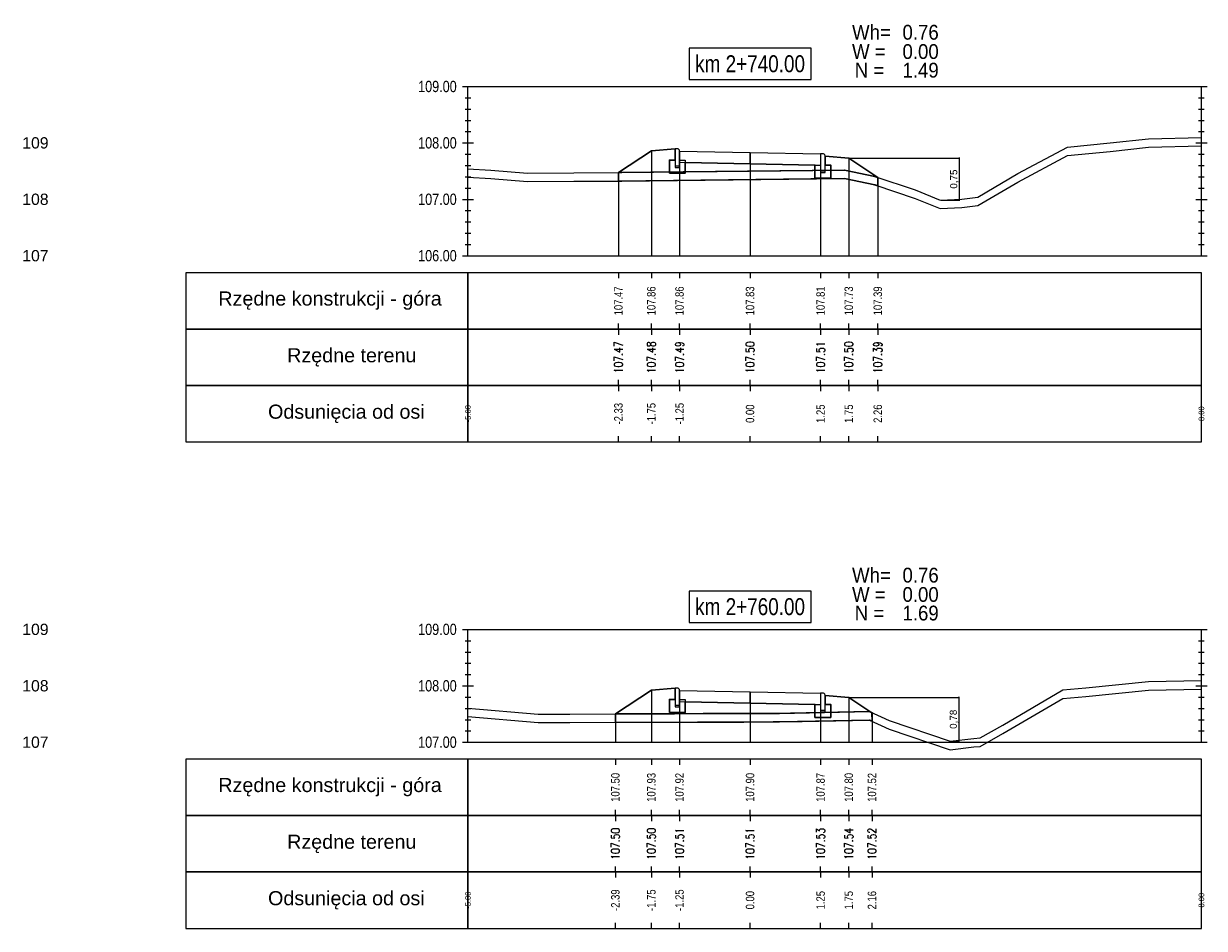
# Model space of a CAD drawing. Extents: x 7537626 to 7538805, y 5722894 to 5725486.
# Tile 46 of 105: x 7538300 to 7538321, y 5725395 to 5725411. Entities that reach past the tile are written whole.
import ezdxf

# ---------------------------------------------------------------- set-up
doc = ezdxf.new("R2010")
doc.units = 0
doc.header["$PDMODE"] = 35
doc.header["$PDSIZE"] = 0.3
for name, color, linetype in [('C-DROGI-PROFILE', 7, 'Continuous'), ('C-DROGI-PROFILE-ETYKIETY', 7, 'Continuous'), ('C-DROGI-PRZEKROJE-ETYKIETY', 7, 'Continuous'), ('C-POPRZECZKA-przekrój', 2, 'Continuous'), ('C-POPRZECZKA-widok', 1, 'Continuous')]:
    doc.layers.add(name, color=color, linetype=linetype)
for name, color, linetype, true_color in [('C-humus', 7, 'Continuous', 0x003df5), ('C-Teren', 7, 'Continuous', 0x008521), ('poprzeczki', 7, 'Continuous', 0x0000d6)]:
    doc.layers.add(name, color=color, linetype=linetype, true_color=true_color)
doc.layers.add('D-1.pow. hum.', color=7, linetype='Continuous', lineweight=30, plot=False)
doc.layers.add('D-3.nasyp', color=4, linetype='Continuous', lineweight=30, plot=False)
doc.layers.add('D-roboty-ziemne-opis', color=2, linetype='Continuous', lineweight=30)
doc.styles.add('2mm08', font='arial.ttf', dxfattribs={"width": 0.8})
doc.styles.add('opis_50', font='arial.ttf', dxfattribs={"height": 0.125})
doc.styles.get("Standard").update_dxf_attribs({"font": 'arial.ttf'})
doc.dimstyles.new('OPIS_50', dxfattribs={"dimscale": 0.5, "dimtxt": 0.125, "dimasz": 0.25, "dimexe": 0.1, "dimexo": 0.15, "dimgap": 0.1, "dimtad": 1, "dimzin": 0, "dimtxsty": 'opis_50', "dimblk": 'ARCHTICK', "dimcen": 0.15, "dimdle": 0.1, "dimaunit": 2, "dimadec": 4, "dimazin": 0, "dimtfac": 1, "dimtmove": 0, "dimatfit": 3, "dimfxl": 1, "dimarcsym": 0})

# ---------------------------------------------------------------- blocks, each defined once
blk = doc.blocks.new('_ArchTick')
at = {"color": 0, "linetype": 'ByBlock', "const_width": 0.15}
blk.add_lwpolyline([(-0.5, -0.5), (0.5, 0.5)], dxfattribs=at)
blk = doc.blocks.new('*D133')
at = {"layer": 'Defpoints', "color": 0, "transparency": 16777216}
for p in [(7538314.328, 5725409.072), (7538315.949, 5725408.324), (7538316.284, 5725408.324)]:
    blk.add_point(p, dxfattribs=at)
at = {"layer": 'poprzeczki', "color": 0, "lineweight": -2, "transparency": 16777216}
for p, q in [((7538314.343, 5725409.072), (7538316.294, 5725409.072)), ((7538316.284, 5725409.082), (7538316.284, 5725408.314)), ((7538315.964, 5725408.324), (7538316.294, 5725408.324))]:
    blk.add_line(p, q, dxfattribs=at)
at = {"layer": 'poprzeczki', "color": 0, "lineweight": -2, "transparency": 16777216, "xscale": 0.025, "yscale": 0.025, "zscale": 0.025}
for p, rotation in [((7538316.284, 5725409.072), 90), ((7538316.284, 5725408.324), 270)]:
    blk.add_blockref('_ArchTick', p, dxfattribs=dict(at, rotation=rotation))
at = {"layer": 'poprzeczki', "color": 0, "transparency": 16777216, "insert": (7538316.198, 5725408.698), "char_height": 0.125, "attachment_point": 5, "rotation": 90, "style": 'opis_50'}
blk.add_mtext('0,75', dxfattribs=at)
blk = doc.blocks.new('*D134')
at = {"layer": 'Defpoints', "color": 0, "transparency": 16777216}
for p in [(7538314.328, 5725399.51), (7538316.123, 5725398.732), (7538316.277, 5725398.732)]:
    blk.add_point(p, dxfattribs=at)
at = {"layer": 'poprzeczki', "color": 0, "lineweight": -2, "transparency": 16777216}
for p, q in [((7538314.343, 5725399.51), (7538316.287, 5725399.51)), ((7538316.277, 5725399.52), (7538316.277, 5725398.722)), ((7538316.138, 5725398.732), (7538316.287, 5725398.732))]:
    blk.add_line(p, q, dxfattribs=at)
at = {"layer": 'poprzeczki', "color": 0, "lineweight": -2, "transparency": 16777216, "xscale": 0.025, "yscale": 0.025, "zscale": 0.025}
for p, rotation in [((7538316.277, 5725399.51), 90), ((7538316.277, 5725398.732), 270)]:
    blk.add_blockref('_ArchTick', p, dxfattribs=dict(at, rotation=rotation))
at = {"layer": 'poprzeczki', "color": 0, "transparency": 16777216, "insert": (7538316.192, 5725399.121), "char_height": 0.125, "attachment_point": 5, "rotation": 90, "style": 'opis_50'}
blk.add_mtext('0,78', dxfattribs=at)

msp = doc.modelspace()

# ---------------------------------------------------------------- linework, layer by layer
at = {"layer": 'C-DROGI-PROFILE', "color": 7, "linetype": 'Continuous', "lineweight": -3}
for p, q in [((7538310.245, 5725407.039), (7538310.245, 5725406.939)), ((7538310.828, 5725407.039), (7538310.828, 5725406.939)), ((7538311.328, 5725407.039), (7538311.328, 5725406.939)), ((7538312.578, 5725407.039), (7538312.578, 5725406.939)), ((7538313.828, 5725407.039), (7538313.828, 5725406.939)), ((7538314.328, 5725407.039), (7538314.328, 5725406.939)), ((7538314.842, 5725407.039), (7538314.842, 5725406.939)), ((7538310.245, 5725406.039), (7538310.245, 5725406.139)), ((7538310.828, 5725406.039), (7538310.828, 5725406.139)), ((7538311.328, 5725406.039), (7538311.328, 5725406.139)), ((7538312.578, 5725406.039), (7538312.578, 5725406.139)), ((7538313.828, 5725406.039), (7538313.828, 5725406.139)), ((7538314.328, 5725406.039), (7538314.328, 5725406.139)), ((7538314.842, 5725406.039), (7538314.842, 5725406.139)), ((7538310.245, 5725406.039), (7538310.245, 5725405.939)), ((7538310.828, 5725406.039), (7538310.828, 5725405.939)), ((7538311.328, 5725406.039), (7538311.328, 5725405.939)), ((7538312.578, 5725406.039), (7538312.578, 5725405.939)), ((7538313.828, 5725406.039), (7538313.828, 5725405.939)), ((7538314.328, 5725406.039), (7538314.328, 5725405.939)), ((7538314.842, 5725406.039), (7538314.842, 5725405.939)), ((7538310.245, 5725405.039), (7538310.245, 5725405.139)), ((7538310.245, 5725405.039), (7538310.245, 5725404.939)), ((7538310.828, 5725405.039), (7538310.828, 5725405.139)), ((7538310.828, 5725405.039), (7538310.828, 5725404.939)), ((7538311.328, 5725405.039), (7538311.328, 5725405.139)), ((7538311.328, 5725405.039), (7538311.328, 5725404.939)), ((7538312.578, 5725405.039), (7538312.578, 5725405.139)), ((7538312.578, 5725405.039), (7538312.578, 5725404.939)), ((7538313.828, 5725405.039), (7538313.828, 5725405.139)), ((7538313.828, 5725405.039), (7538313.828, 5725404.939)), ((7538314.328, 5725405.039), (7538314.328, 5725405.139)), ((7538314.328, 5725405.039), (7538314.328, 5725404.939)), ((7538314.842, 5725405.039), (7538314.842, 5725405.139)), ((7538314.842, 5725405.039), (7538314.842, 5725404.939)), ((7538310.245, 5725404.039), (7538310.245, 5725404.139)), ((7538310.828, 5725404.039), (7538310.828, 5725404.139)), ((7538311.328, 5725404.039), (7538311.328, 5725404.139)), ((7538312.578, 5725404.039), (7538312.578, 5725404.139)), ((7538313.828, 5725404.039), (7538313.828, 5725404.139)), ((7538314.328, 5725404.039), (7538314.328, 5725404.139)), ((7538314.842, 5725404.039), (7538314.842, 5725404.139)), ((7538310.191, 5725398.414), (7538310.191, 5725398.314)), ((7538310.828, 5725398.414), (7538310.828, 5725398.314)), ((7538311.328, 5725398.414), (7538311.328, 5725398.314)), ((7538312.578, 5725398.414), (7538312.578, 5725398.314)), ((7538313.828, 5725398.414), (7538313.828, 5725398.314)), ((7538314.328, 5725398.414), (7538314.328, 5725398.314)), ((7538314.739, 5725398.414), (7538314.739, 5725398.314)), ((7538310.191, 5725397.414), (7538310.191, 5725397.514)), ((7538310.828, 5725397.414), (7538310.828, 5725397.514)), ((7538311.328, 5725397.414), (7538311.328, 5725397.514)), ((7538312.578, 5725397.414), (7538312.578, 5725397.514)), ((7538313.828, 5725397.414), (7538313.828, 5725397.514)), ((7538314.328, 5725397.414), (7538314.328, 5725397.514)), ((7538314.739, 5725397.414), (7538314.739, 5725397.514)), ((7538310.191, 5725397.414), (7538310.191, 5725397.314)), ((7538310.828, 5725397.414), (7538310.828, 5725397.314)), ((7538311.328, 5725397.414), (7538311.328, 5725397.314)), ((7538312.578, 5725397.414), (7538312.578, 5725397.314)), ((7538313.828, 5725397.414), (7538313.828, 5725397.314)), ((7538314.328, 5725397.414), (7538314.328, 5725397.314)), ((7538314.739, 5725397.414), (7538314.739, 5725397.314)), ((7538310.191, 5725396.414), (7538310.191, 5725396.514)), ((7538310.828, 5725396.414), (7538310.828, 5725396.514)), ((7538311.328, 5725396.414), (7538311.328, 5725396.514)), ((7538312.578, 5725396.414), (7538312.578, 5725396.514)), ((7538313.828, 5725396.414), (7538313.828, 5725396.514)), ((7538314.328, 5725396.414), (7538314.328, 5725396.514)), ((7538314.739, 5725396.414), (7538314.739, 5725396.514)), ((7538310.191, 5725396.414), (7538310.191, 5725396.314)), ((7538310.828, 5725396.414), (7538310.828, 5725396.314)), ((7538311.328, 5725396.414), (7538311.328, 5725396.314)), ((7538312.578, 5725396.414), (7538312.578, 5725396.314)), ((7538313.828, 5725396.414), (7538313.828, 5725396.314)), ((7538314.328, 5725396.414), (7538314.328, 5725396.314)), ((7538314.739, 5725396.414), (7538314.739, 5725396.314)), ((7538310.191, 5725395.414), (7538310.191, 5725395.514)), ((7538310.828, 5725395.414), (7538310.828, 5725395.514)), ((7538311.328, 5725395.414), (7538311.328, 5725395.514)), ((7538312.578, 5725395.414), (7538312.578, 5725395.514)), ((7538313.828, 5725395.414), (7538313.828, 5725395.514)), ((7538314.328, 5725395.414), (7538314.328, 5725395.514)), ((7538314.739, 5725395.414), (7538314.739, 5725395.514))]:
    msp.add_line(p, q, dxfattribs=at)
at = {"layer": 'C-DROGI-PROFILE', "color": 1, "linetype": 'Continuous', "lineweight": -3}
for points in [[(7538307.578, 5725406.039), (7538307.578, 5725407.039), (7538302.578, 5725407.039), (7538302.578, 5725406.039)], [(7538307.578, 5725406.039), (7538320.578, 5725406.039), (7538320.578, 5725407.039), (7538307.578, 5725407.039)], [(7538307.578, 5725405.039), (7538307.578, 5725406.039), (7538302.578, 5725406.039), (7538302.578, 5725405.039)], [(7538307.578, 5725405.039), (7538320.578, 5725405.039), (7538320.578, 5725406.039), (7538307.578, 5725406.039)], [(7538307.578, 5725404.039), (7538307.578, 5725405.039), (7538302.578, 5725405.039), (7538302.578, 5725404.039)], [(7538307.578, 5725404.039), (7538320.578, 5725404.039), (7538320.578, 5725405.039), (7538307.578, 5725405.039)], [(7538307.578, 5725397.414), (7538307.578, 5725398.414), (7538302.578, 5725398.414), (7538302.578, 5725397.414)], [(7538307.578, 5725397.414), (7538320.578, 5725397.414), (7538320.578, 5725398.414), (7538307.578, 5725398.414)], [(7538307.578, 5725396.414), (7538307.578, 5725397.414), (7538302.578, 5725397.414), (7538302.578, 5725396.414)], [(7538307.578, 5725396.414), (7538320.578, 5725396.414), (7538320.578, 5725397.414), (7538307.578, 5725397.414)], [(7538307.578, 5725395.414), (7538307.578, 5725396.414), (7538302.578, 5725396.414), (7538302.578, 5725395.414)], [(7538307.578, 5725395.414), (7538320.578, 5725395.414), (7538320.578, 5725396.414), (7538307.578, 5725396.414)]]:
    msp.add_3dface(points, dxfattribs=at)
at = {"layer": 'C-DROGI-PRZEKROJE-ETYKIETY', "color": 1, "linetype": 'Continuous', "lineweight": -3}
for p, q in [((7538310.828, 5725409.202), (7538310.828, 5725407.339)), ((7538311.328, 5725409.196), (7538311.328, 5725407.339)), ((7538312.578, 5725409.171), (7538312.578, 5725407.339)), ((7538313.828, 5725409.146), (7538313.828, 5725407.339)), ((7538314.328, 5725409.072), (7538314.328, 5725407.339)), ((7538310.245, 5725408.813), (7538310.245, 5725407.339)), ((7538314.842, 5725408.729), (7538314.842, 5725407.339)), ((7538310.828, 5725399.64), (7538310.828, 5725398.714)), ((7538311.328, 5725399.634), (7538311.328, 5725398.714)), ((7538312.578, 5725399.609), (7538312.578, 5725398.714)), ((7538313.828, 5725399.584), (7538313.828, 5725398.714)), ((7538314.328, 5725399.51), (7538314.328, 5725398.714)), ((7538310.191, 5725399.216), (7538310.191, 5725398.714)), ((7538314.739, 5725399.236), (7538314.739, 5725398.714))]:
    msp.add_line(p, q, dxfattribs=at)
at = {"layer": 'C-humus'}
for p, q in [((7538318.959, 5725409.189), (7538319.64, 5725409.264)), ((7538319.64, 5725409.264), (7538320.578, 5725409.285)), ((7538317.325, 5725408.646), (7538318.204, 5725409.114)), ((7538318.204, 5725409.114), (7538318.959, 5725409.189)), ((7538307.578, 5725408.731), (7538307.985, 5725408.709)), ((7538307.985, 5725408.709), (7538308.633, 5725408.653)), ((7538308.633, 5725408.653), (7538309.456, 5725408.662)), ((7538309.456, 5725408.662), (7538310.303, 5725408.664)), ((7538310.303, 5725408.664), (7538314.253, 5725408.708)), ((7538314.253, 5725408.708), (7538314.791, 5725408.597)), ((7538314.791, 5725408.597), (7538315.502, 5725408.356)), ((7538316.612, 5725408.228), (7538317.325, 5725408.646)), ((7538315.502, 5725408.356), (7538315.949, 5725408.174)), ((7538315.949, 5725408.174), (7538316.331, 5725408.194)), ((7538316.331, 5725408.194), (7538316.612, 5725408.228)), ((7538318.53, 5725399.528), (7538319.637, 5725399.639)), ((7538319.637, 5725399.639), (7538320.578, 5725399.657)), ((7538317.056, 5725398.868), (7538318.12, 5725399.491)), ((7538318.12, 5725399.491), (7538318.53, 5725399.528)), ((7538307.578, 5725399.17), (7538308.823, 5725399.063)), ((7538308.823, 5725399.063), (7538308.853, 5725399.063)), ((7538308.853, 5725399.063), (7538309.383, 5725399.064)), ((7538309.383, 5725399.064), (7538313.099, 5725399.074)), ((7538313.099, 5725399.074), (7538314.693, 5725399.107)), ((7538314.693, 5725399.107), (7538315.043, 5725398.947)), ((7538315.043, 5725398.947), (7538316.123, 5725398.582)), ((7538316.658, 5725398.641), (7538317.056, 5725398.868)), ((7538316.123, 5725398.582), (7538316.544, 5725398.633)), ((7538316.544, 5725398.633), (7538316.658, 5725398.641))]:
    msp.add_line(p, q, dxfattribs=at)
at = {"layer": 'C-POPRZECZKA-przekrój', "color": 2, "linetype": 'Continuous', "lineweight": -3}
for p, q in [((7538310.828, 5725409.202), (7538311.248, 5725409.236)), ((7538311.288, 5725409.236), (7538311.248, 5725409.236)), ((7538311.248, 5725409.236), (7538311.248, 5725408.906)), ((7538311.293, 5725409.235), (7538311.288, 5725409.236)), ((7538311.302, 5725409.233), (7538311.293, 5725409.235)), ((7538311.31, 5725409.229), (7538311.302, 5725409.233)), ((7538311.316, 5725409.224), (7538311.31, 5725409.229)), ((7538311.32, 5725409.219), (7538311.316, 5725409.224)), ((7538311.325, 5725409.211), (7538311.32, 5725409.219)), ((7538311.327, 5725409.203), (7538311.325, 5725409.211)), ((7538310.245, 5725408.813), (7538310.828, 5725409.202)), ((7538311.148, 5725408.806), (7538311.148, 5725409.036)), ((7538311.148, 5725409.036), (7538311.248, 5725409.036)), ((7538311.248, 5725409.036), (7538311.248, 5725408.936)), ((7538311.328, 5725409.196), (7538311.327, 5725409.203)), ((7538311.328, 5725409.196), (7538312.578, 5725409.171)), ((7538311.328, 5725409.196), (7538311.329, 5725408.996)), ((7538311.328, 5725408.906), (7538311.328, 5725409.196)), ((7538311.328, 5725409.196), (7538311.328, 5725409.036)), ((7538311.328, 5725409.036), (7538311.428, 5725409.036)), ((7538311.329, 5725408.996), (7538312.578, 5725408.971)), ((7538311.428, 5725409.036), (7538311.428, 5725408.806)), ((7538312.578, 5725408.971), (7538312.578, 5725409.171)), ((7538312.578, 5725409.171), (7538313.828, 5725409.146)), ((7538313.828, 5725409.146), (7538313.827, 5725408.946)), ((7538313.868, 5725409.146), (7538313.828, 5725409.146)), ((7538313.828, 5725409.146), (7538313.828, 5725408.816)), ((7538313.873, 5725409.145), (7538313.868, 5725409.146)), ((7538313.882, 5725409.143), (7538313.873, 5725409.145)), ((7538313.89, 5725409.139), (7538313.882, 5725409.143)), ((7538313.896, 5725409.134), (7538313.89, 5725409.139)), ((7538313.9, 5725409.129), (7538313.896, 5725409.134)), ((7538313.905, 5725409.121), (7538313.9, 5725409.129)), ((7538313.907, 5725409.113), (7538313.905, 5725409.121)), ((7538313.908, 5725409.106), (7538313.907, 5725409.113)), ((7538313.908, 5725408.816), (7538313.908, 5725409.106)), ((7538313.908, 5725409.106), (7538313.908, 5725408.946)), ((7538313.908, 5725409.106), (7538314.328, 5725409.072)), ((7538314.328, 5725409.072), (7538314.842, 5725408.729)), ((7538311.428, 5725408.806), (7538311.148, 5725408.806)), ((7538311.248, 5725408.936), (7538311.328, 5725408.936)), ((7538311.248, 5725408.906), (7538311.328, 5725408.906)), ((7538312.578, 5725408.971), (7538313.827, 5725408.946)), ((7538313.728, 5725408.716), (7538313.728, 5725408.946)), ((7538313.728, 5725408.946), (7538313.828, 5725408.946)), ((7538313.828, 5725408.946), (7538313.828, 5725408.846)), ((7538313.828, 5725408.846), (7538313.908, 5725408.846)), ((7538313.828, 5725408.816), (7538313.908, 5725408.816)), ((7538313.908, 5725408.946), (7538314.008, 5725408.946)), ((7538314.008, 5725408.946), (7538314.008, 5725408.716)), ((7538314.008, 5725408.716), (7538313.728, 5725408.716)), ((7538310.191, 5725399.216), (7538310.828, 5725399.64)), ((7538310.828, 5725399.64), (7538311.248, 5725399.674)), ((7538311.288, 5725399.674), (7538311.248, 5725399.674)), ((7538311.248, 5725399.674), (7538311.248, 5725399.344)), ((7538311.293, 5725399.674), (7538311.288, 5725399.674)), ((7538311.302, 5725399.672), (7538311.293, 5725399.674)), ((7538311.31, 5725399.667), (7538311.302, 5725399.672)), ((7538311.316, 5725399.662), (7538311.31, 5725399.667)), ((7538311.32, 5725399.657), (7538311.316, 5725399.662)), ((7538311.325, 5725399.65), (7538311.32, 5725399.657)), ((7538311.327, 5725399.641), (7538311.325, 5725399.65)), ((7538311.328, 5725399.634), (7538311.327, 5725399.641)), ((7538311.328, 5725399.634), (7538312.578, 5725399.609)), ((7538311.328, 5725399.634), (7538311.329, 5725399.434)), ((7538311.328, 5725399.344), (7538311.328, 5725399.634)), ((7538311.328, 5725399.634), (7538311.328, 5725399.474)), ((7538312.578, 5725399.409), (7538312.578, 5725399.609)), ((7538312.578, 5725399.609), (7538313.828, 5725399.584)), ((7538313.828, 5725399.584), (7538313.827, 5725399.384)), ((7538313.868, 5725399.584), (7538313.828, 5725399.584)), ((7538313.828, 5725399.584), (7538313.828, 5725399.254)), ((7538313.873, 5725399.584), (7538313.868, 5725399.584)), ((7538313.882, 5725399.582), (7538313.873, 5725399.584)), ((7538313.89, 5725399.577), (7538313.882, 5725399.582)), ((7538311.148, 5725399.244), (7538311.148, 5725399.474)), ((7538311.148, 5725399.474), (7538311.248, 5725399.474)), ((7538311.248, 5725399.474), (7538311.248, 5725399.374)), ((7538311.248, 5725399.374), (7538311.328, 5725399.374)), ((7538311.328, 5725399.474), (7538311.428, 5725399.474)), ((7538311.329, 5725399.434), (7538312.578, 5725399.409)), ((7538311.428, 5725399.474), (7538311.428, 5725399.244)), ((7538312.578, 5725399.409), (7538313.827, 5725399.384)), ((7538313.728, 5725399.154), (7538313.728, 5725399.384)), ((7538313.728, 5725399.384), (7538313.828, 5725399.384)), ((7538313.828, 5725399.384), (7538313.828, 5725399.284)), ((7538313.896, 5725399.572), (7538313.89, 5725399.577)), ((7538313.9, 5725399.567), (7538313.896, 5725399.572)), ((7538313.905, 5725399.56), (7538313.9, 5725399.567)), ((7538313.907, 5725399.551), (7538313.905, 5725399.56)), ((7538313.908, 5725399.544), (7538313.907, 5725399.551)), ((7538313.908, 5725399.254), (7538313.908, 5725399.544)), ((7538313.908, 5725399.544), (7538313.908, 5725399.384)), ((7538313.908, 5725399.544), (7538314.328, 5725399.51)), ((7538313.908, 5725399.384), (7538314.008, 5725399.384)), ((7538314.008, 5725399.384), (7538314.008, 5725399.154)), ((7538314.328, 5725399.51), (7538314.739, 5725399.236)), ((7538311.428, 5725399.244), (7538311.148, 5725399.244)), ((7538311.248, 5725399.344), (7538311.328, 5725399.344)), ((7538313.828, 5725399.284), (7538313.908, 5725399.284)), ((7538313.828, 5725399.254), (7538313.908, 5725399.254)), ((7538314.008, 5725399.154), (7538313.728, 5725399.154))]:
    msp.add_line(p, q, dxfattribs=at)
at = {"layer": 'C-POPRZECZKA-widok', "color": 1, "linetype": 'Continuous', "lineweight": -3}
for p, q in [((7538307.478, 5725410.339), (7538320.678, 5725410.339)), ((7538307.578, 5725407.339), (7538307.578, 5725410.339)), ((7538320.578, 5725407.339), (7538320.578, 5725410.339)), ((7538307.528, 5725410.139), (7538307.628, 5725410.139)), ((7538320.528, 5725410.139), (7538320.628, 5725410.139)), ((7538307.528, 5725409.939), (7538307.628, 5725409.939)), ((7538320.528, 5725409.939), (7538320.628, 5725409.939)), ((7538307.528, 5725409.739), (7538307.628, 5725409.739)), ((7538320.528, 5725409.739), (7538320.628, 5725409.739)), ((7538307.528, 5725409.539), (7538307.628, 5725409.539)), ((7538320.528, 5725409.539), (7538320.628, 5725409.539)), ((7538307.478, 5725409.339), (7538307.678, 5725409.339)), ((7538307.528, 5725409.339), (7538307.628, 5725409.339)), ((7538320.478, 5725409.339), (7538320.678, 5725409.339)), ((7538320.528, 5725409.339), (7538320.628, 5725409.339)), ((7538307.528, 5725409.139), (7538307.628, 5725409.139)), ((7538320.528, 5725409.139), (7538320.628, 5725409.139)), ((7538307.528, 5725408.939), (7538307.628, 5725408.939)), ((7538320.528, 5725408.939), (7538320.628, 5725408.939)), ((7538307.528, 5725408.739), (7538307.628, 5725408.739)), ((7538320.528, 5725408.739), (7538320.628, 5725408.739)), ((7538307.528, 5725408.539), (7538307.628, 5725408.539)), ((7538320.528, 5725408.539), (7538320.628, 5725408.539)), ((7538307.478, 5725408.339), (7538307.678, 5725408.339)), ((7538307.528, 5725408.339), (7538307.628, 5725408.339)), ((7538320.478, 5725408.339), (7538320.678, 5725408.339)), ((7538320.528, 5725408.339), (7538320.628, 5725408.339)), ((7538307.528, 5725408.139), (7538307.628, 5725408.139)), ((7538320.528, 5725408.139), (7538320.628, 5725408.139)), ((7538307.528, 5725407.939), (7538307.628, 5725407.939)), ((7538320.528, 5725407.939), (7538320.628, 5725407.939)), ((7538307.528, 5725407.739), (7538307.628, 5725407.739)), ((7538307.528, 5725407.539), (7538307.628, 5725407.539)), ((7538320.528, 5725407.739), (7538320.628, 5725407.739)), ((7538320.528, 5725407.539), (7538320.628, 5725407.539)), ((7538307.478, 5725407.339), (7538320.678, 5725407.339)), ((7538307.478, 5725400.714), (7538320.678, 5725400.714)), ((7538307.578, 5725398.714), (7538307.578, 5725400.714)), ((7538320.578, 5725398.714), (7538320.578, 5725400.714)), ((7538307.528, 5725400.514), (7538307.628, 5725400.514)), ((7538320.528, 5725400.514), (7538320.628, 5725400.514)), ((7538307.528, 5725400.314), (7538307.628, 5725400.314)), ((7538320.528, 5725400.314), (7538320.628, 5725400.314)), ((7538307.528, 5725400.114), (7538307.628, 5725400.114)), ((7538320.528, 5725400.114), (7538320.628, 5725400.114)), ((7538307.528, 5725399.914), (7538307.628, 5725399.914)), ((7538320.528, 5725399.914), (7538320.628, 5725399.914)), ((7538307.478, 5725399.714), (7538307.678, 5725399.714)), ((7538307.528, 5725399.714), (7538307.628, 5725399.714)), ((7538320.478, 5725399.714), (7538320.678, 5725399.714)), ((7538320.528, 5725399.714), (7538320.628, 5725399.714)), ((7538307.528, 5725399.514), (7538307.628, 5725399.514)), ((7538320.528, 5725399.514), (7538320.628, 5725399.514)), ((7538307.528, 5725399.314), (7538307.628, 5725399.314)), ((7538320.528, 5725399.314), (7538320.628, 5725399.314)), ((7538307.528, 5725399.114), (7538307.628, 5725399.114)), ((7538320.528, 5725399.114), (7538320.628, 5725399.114)), ((7538307.528, 5725398.914), (7538307.628, 5725398.914)), ((7538320.528, 5725398.914), (7538320.628, 5725398.914)), ((7538307.478, 5725398.714), (7538320.678, 5725398.714))]:
    msp.add_line(p, q, dxfattribs=at)
at = {"layer": 'C-POPRZECZKA-widok', "color": 3, "linetype": 'Continuous', "lineweight": -3}
for points in [[(7538311.498, 5725410.464), (7538313.658, 5725410.464), (7538313.658, 5725411.02), (7538311.498, 5725411.02)], [(7538311.498, 5725400.839), (7538313.658, 5725400.839), (7538313.658, 5725401.395), (7538311.498, 5725401.395)]]:
    msp.add_3dface(points, dxfattribs=at)
at = {"layer": 'C-Teren'}
for p, q in [((7538318.959, 5725409.339), (7538319.64, 5725409.414)), ((7538319.64, 5725409.414), (7538320.578, 5725409.435)), ((7538317.325, 5725408.796), (7538318.204, 5725409.264)), ((7538318.204, 5725409.264), (7538318.959, 5725409.339)), ((7538307.578, 5725408.881), (7538307.985, 5725408.859)), ((7538307.985, 5725408.859), (7538308.633, 5725408.803)), ((7538308.633, 5725408.803), (7538309.456, 5725408.812)), ((7538309.456, 5725408.812), (7538310.303, 5725408.814)), ((7538310.303, 5725408.814), (7538314.253, 5725408.858)), ((7538314.253, 5725408.858), (7538314.791, 5725408.747)), ((7538316.612, 5725408.378), (7538317.325, 5725408.796)), ((7538314.791, 5725408.747), (7538315.502, 5725408.506)), ((7538315.502, 5725408.506), (7538315.949, 5725408.324)), ((7538316.331, 5725408.344), (7538316.612, 5725408.378)), ((7538315.949, 5725408.324), (7538316.331, 5725408.344)), ((7538318.53, 5725399.678), (7538319.637, 5725399.789)), ((7538319.637, 5725399.789), (7538320.578, 5725399.807)), ((7538317.056, 5725399.018), (7538318.12, 5725399.641)), ((7538318.12, 5725399.641), (7538318.53, 5725399.678)), ((7538307.578, 5725399.32), (7538308.823, 5725399.213)), ((7538308.823, 5725399.213), (7538308.853, 5725399.213)), ((7538308.853, 5725399.213), (7538309.383, 5725399.214)), ((7538309.383, 5725399.214), (7538313.099, 5725399.224)), ((7538313.099, 5725399.224), (7538314.693, 5725399.257)), ((7538314.693, 5725399.257), (7538315.043, 5725399.097)), ((7538315.043, 5725399.097), (7538316.123, 5725398.732)), ((7538316.658, 5725398.791), (7538317.056, 5725399.018)), ((7538316.123, 5725398.732), (7538316.544, 5725398.783)), ((7538316.544, 5725398.783), (7538316.658, 5725398.791))]:
    msp.add_line(p, q, dxfattribs=at)
at = {"layer": 'D-1.pow. hum.'}
for points in [[(7538310.245, 5725408.813), (7538310.245, 5725408.663), (7538314.253, 5725408.708), (7538314.791, 5725408.597), (7538314.842, 5725408.579), (7538314.842, 5725408.729), (7538314.791, 5725408.747), (7538314.253, 5725408.858), (7538310.245, 5725408.813)], [(7538310.191, 5725399.216), (7538310.192, 5725399.066), (7538313.099, 5725399.074), (7538314.693, 5725399.107), (7538314.739, 5725399.086), (7538314.739, 5725399.236), (7538314.693, 5725399.257), (7538313.295, 5725399.228), (7538310.191, 5725399.216)]]:
    msp.add_lwpolyline(points, dxfattribs=at)
at = {"layer": 'D-3.nasyp'}
for points in [[(7538311.148, 5725408.806), (7538311.148, 5725409.036), (7538311.248, 5725409.036), (7538311.248, 5725409.236), (7538310.828, 5725409.202), (7538310.245, 5725408.813), (7538310.245, 5725408.663), (7538313.657, 5725408.701), (7538314.253, 5725408.708), (7538314.791, 5725408.597), (7538314.842, 5725408.579), (7538314.842, 5725408.729), (7538314.328, 5725409.072), (7538313.908, 5725409.106), (7538313.908, 5725408.946), (7538314.008, 5725408.946), (7538314.008, 5725408.716), (7538313.728, 5725408.716), (7538313.728, 5725408.946), (7538311.428, 5725408.994), (7538311.428, 5725408.806), (7538311.148, 5725408.806)], [(7538311.148, 5725399.244), (7538311.148, 5725399.474), (7538311.248, 5725399.474), (7538311.248, 5725399.674), (7538310.828, 5725399.64), (7538310.191, 5725399.216), (7538310.191, 5725399.066), (7538312.467, 5725399.072), (7538313.502, 5725399.082), (7538314.693, 5725399.107), (7538314.739, 5725399.087), (7538314.737, 5725399.236), (7538314.328, 5725399.51), (7538313.908, 5725399.544), (7538313.908, 5725399.384), (7538314.008, 5725399.384), (7538314.008, 5725399.154), (7538313.728, 5725399.154), (7538313.728, 5725399.386), (7538311.428, 5725399.432), (7538311.428, 5725399.244), (7538311.148, 5725399.244)]]:
    msp.add_lwpolyline(points, dxfattribs=at)

# ---------------------------------------------------------------- texts
at = {"layer": 'C-DROGI-PROFILE', "color": 2}
for s, p in [('Rzędne konstrukcji - góra', (7538303.153, 5725406.456)), ('Rzędne terenu', (7538304.373, 5725405.45)), ('Odsunięcia od osi', (7538304.034, 5725404.45)), ('Rzędne konstrukcji - góra', (7538303.153, 5725397.831)), ('Rzędne terenu', (7538304.373, 5725396.825)), ('Odsunięcia od osi', (7538304.034, 5725395.825))]:
    msp.add_text(s, height=0.25, dxfattribs=at).set_placement(p)
at = {"layer": 'C-DROGI-PROFILE-ETYKIETY', "color": 1, "linetype": 'Continuous', "lineweight": -3, "char_height": 0.15, "attachment_point": 5, "rotation": 90, "style": '2mm08'}
for s, insert in [('107.47', (7538310.245, 5725406.539)), ('107.86', (7538310.828, 5725406.539)), ('107.86', (7538311.328, 5725406.539)), ('107.83', (7538312.578, 5725406.539)), ('107.81', (7538313.828, 5725406.539)), ('107.73', (7538314.328, 5725406.539)), ('107.39', (7538314.842, 5725406.539)), ('{\\Fsimplex.shx|c238;107.47}', (7538310.245, 5725405.539)), ('{\\Fsimplex.shx|c238;107.48}', (7538310.828, 5725405.539)), ('{\\Fsimplex.shx|c238;107.49}', (7538311.328, 5725405.539)), ('{\\Fsimplex.shx|c238;107.50}', (7538312.578, 5725405.539)), ('{\\Fsimplex.shx|c238;107.51}', (7538313.828, 5725405.539)), ('{\\Fsimplex.shx|c238;107.50}', (7538314.328, 5725405.539)), ('{\\Fsimplex.shx|c238;107.39}', (7538314.842, 5725405.539)), ('-2.33', (7538310.245, 5725404.539)), ('-1.75', (7538310.828, 5725404.539)), ('-1.25', (7538311.328, 5725404.539)), ('0.00', (7538312.578, 5725404.539)), ('1.25', (7538313.828, 5725404.539)), ('1.75', (7538314.328, 5725404.539)), ('2.26', (7538314.842, 5725404.539)), ('107.50', (7538310.191, 5725397.914)), ('107.93', (7538310.828, 5725397.914)), ('107.92', (7538311.328, 5725397.914)), ('107.90', (7538312.578, 5725397.914)), ('107.87', (7538313.828, 5725397.914)), ('107.80', (7538314.328, 5725397.914)), ('107.52', (7538314.739, 5725397.914)), ('{\\Fsimplex.shx|c238;107.50}', (7538310.191, 5725396.914)), ('{\\Fsimplex.shx|c238;107.50}', (7538310.828, 5725396.914)), ('{\\Fsimplex.shx|c238;107.51}', (7538311.328, 5725396.914)), ('{\\Fsimplex.shx|c238;107.51}', (7538312.578, 5725396.914)), ('{\\Fsimplex.shx|c238;107.53}', (7538313.828, 5725396.914)), ('{\\Fsimplex.shx|c238;107.54}', (7538314.328, 5725396.914)), ('{\\Fsimplex.shx|c238;107.52}', (7538314.739, 5725396.914)), ('-2.39', (7538310.191, 5725395.914)), ('-1.75', (7538310.828, 5725395.914)), ('-1.25', (7538311.328, 5725395.914)), ('0.00', (7538312.578, 5725395.914)), ('1.25', (7538313.828, 5725395.914)), ('1.75', (7538314.328, 5725395.914)), ('2.16', (7538314.739, 5725395.914))]:
    msp.add_mtext(s, dxfattribs=dict(at, insert=insert))
at = {"layer": 'C-DROGI-PROFILE-ETYKIETY', "color": 7, "linetype": 'Continuous', "lineweight": -3, "char_height": 0.1, "attachment_point": 5, "rotation": 90, "style": '2mm08'}
for s, insert in [('-5.00', (7538307.578, 5725404.539)), ('8.00', (7538320.578, 5725404.539)), ('-5.00', (7538307.578, 5725395.914)), ('8.00', (7538320.578, 5725395.914))]:
    msp.add_mtext(s, dxfattribs=dict(at, insert=insert))
at = {"layer": 'C-POPRZECZKA-widok', "color": 3, "linetype": 'Continuous', "lineweight": -3, "char_height": 0.3, "attachment_point": 8, "style": '2mm08'}
for s, insert in [('km 2+740.00', (7538312.578, 5725410.589)), ('km 2+760.00', (7538312.578, 5725400.964))]:
    msp.add_mtext(s, dxfattribs=dict(at, insert=insert))
at = {"layer": 'C-POPRZECZKA-widok', "color": 1, "linetype": 'Continuous', "lineweight": -3, "char_height": 0.2, "attachment_point": 6, "style": '2mm08'}
for s, insert in [('109.00', (7538307.378, 5725410.339)), ('108.00', (7538307.378, 5725409.339)), ('107.00', (7538307.378, 5725408.339)), ('106.00', (7538307.378, 5725407.339)), ('109.00', (7538307.378, 5725400.714)), ('108.00', (7538307.378, 5725399.714)), ('107.00', (7538307.378, 5725398.714))]:
    msp.add_mtext(s, dxfattribs=dict(at, insert=insert))
at = {"layer": 'C-POPRZECZKA-widok', "color": 1, "linetype": 'Continuous', "lineweight": -3, "char_height": 0.2, "attachment_point": 4}
for s, insert in [('109', (7538299.678, 5725409.339)), ('108', (7538299.678, 5725408.339)), ('107', (7538299.678, 5725407.339)), ('109', (7538299.678, 5725400.714)), ('108', (7538299.678, 5725399.714)), ('107', (7538299.678, 5725398.714))]:
    msp.add_mtext(s, dxfattribs=dict(at, insert=insert))
at = {"layer": 'D-roboty-ziemne-opis', "lineweight": 25, "width": 0.9}
for s, p in [('Wh=', (7538314.385, 5725411.17)), ('0.76', (7538315.279, 5725411.17)), ('W =', (7538314.385, 5725410.828)), ('0.00', (7538315.279, 5725410.828)), ('N =', (7538314.433, 5725410.498)), ('1.49', (7538315.279, 5725410.498)), ('Wh=', (7538314.385, 5725401.545)), ('0.76', (7538315.279, 5725401.545)), ('W =', (7538314.385, 5725401.203)), ('0.00', (7538315.279, 5725401.203)), ('N =', (7538314.433, 5725400.873)), ('1.69', (7538315.279, 5725400.873))]:
    msp.add_text(s, height=0.2625, dxfattribs=at).set_placement(p)

# ---------------------------------------------------------------- dimensions: what is measured, and where the dimension line sits
at = {"layer": 'poprzeczki'}
for base, p1, p2, picture, middle in [((7538316.284, 5725408.324), (7538314.328, 5725409.072), (7538315.949, 5725408.324), '*D133', (7538316.198, 5725408.698)), ((7538316.277, 5725398.732), (7538314.328, 5725399.51), (7538316.123, 5725398.732), '*D134', (7538316.192, 5725399.121))]:
    dim = msp.add_linear_dim(base=base, p1=p1, p2=p2, angle=90, dimstyle='OPIS_50', override={"dimscale": 0.1}, dxfattribs=at)
    dim.commit()
    dim.dimension.update_dxf_attribs({"geometry": picture, "text_midpoint": middle})

doc.saveas('drawing.dxf')
